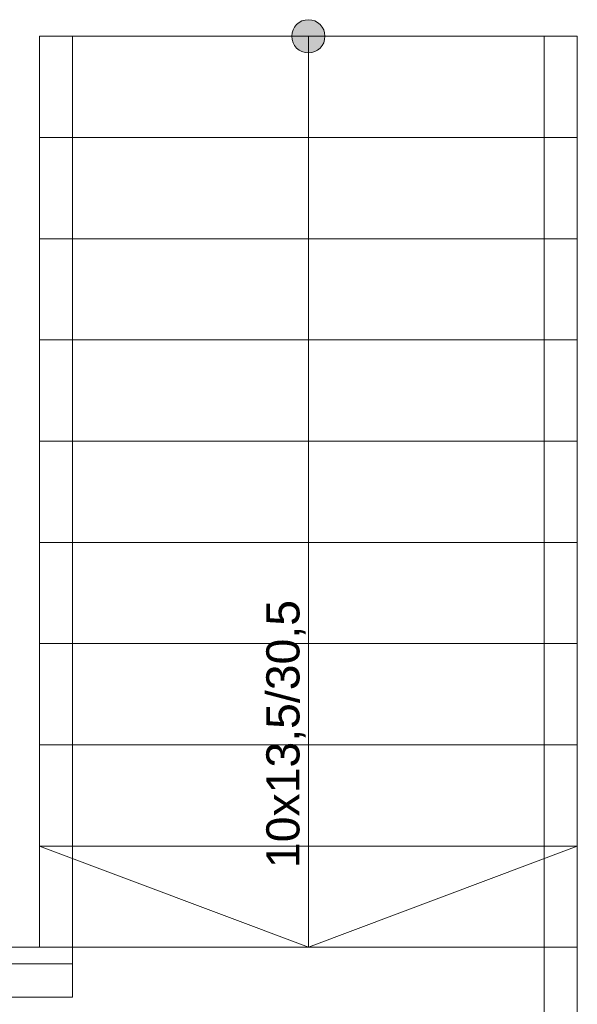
# Model space of a CAD drawing. Header units: millimetres. Extents: x -22315 to 39025, y -47720 to 770.
# Tile 20 of 28: x 25620 to 27300, y -27452 to -24485. Entities that reach past the tile are written whole.
import ezdxf

# ---------------------------------------------------------------- set-up
doc = ezdxf.new("R2010")
doc.units = ezdxf.units.MM
doc.set_wipeout_variables(frame=1)
for name, color, linetype, lineweight in [('Nowe_Konstrukcja - Ściany zew', 7, 'Continuous', 9), ('Nowe_Konstrukcja - Ściany zew_Nr_pióra__6', 7, 'Continuous', 9), ('poziom_1 (1)_4_0_Nr_pióra__21_Nr_pióra__7', 7, 'Continuous', 9), ('poziom_1 (1)_4_Konstrukcja - Schody', 7, 'Continuous', 9), ('poziom_1 (1)_4_Konstrukcja - Schody_Nr_pióra__1_Nr_pióra__7', 7, 'Continuous', 9), ('poziom_1 (1)_4_Konstrukcja - Schody_Nr_pióra__81_Nr_pióra__4', 7, 'Continuous', 9), ('poziom_1 (1)_4_Konstrukcja - Stropy_Nr_pióra__81_Nr_pióra__4', 7, 'Continuous', 9)]:
    doc.layers.add(name, color=color, linetype=linetype, lineweight=lineweight)
doc.styles.add('GENERATED_STYLE_1', font='arial.ttf')

msp = doc.modelspace()

# ---------------------------------------------------------------- hatches: boundary and pattern name
at = {"layer": 'poziom_1 (1)_4_Konstrukcja - Schody', "linetype": 'ByBlock'}
msp.add_hatch(color=256, dxfattribs=at).paths.add_polyline_path([(26490, -24585), (26498.2, -24584.3), (26506.2, -24582.3), (26513.8, -24579), (26520.7, -24574.5), (26526.8, -24568.9), (26531.9, -24562.3), (26535.8, -24555.1), (26538.5, -24547.3), (26539.8, -24539.1), (26539.8, -24530.9), (26538.5, -24522.7), (26535.8, -24514.9), (26531.9, -24507.7), (26526.8, -24501.1), (26520.7, -24495.5), (26513.8, -24491), (26506.2, -24487.7), (26498.2, -24485.7), (26490, -24485), (26481.8, -24485.7), (26473.8, -24487.7), (26466.2, -24491), (26459.3, -24495.5), (26453.2, -24501.1), (26448.1, -24507.7), (26444.2, -24514.9), (26441.5, -24522.7), (26440.2, -24530.9), (26440.2, -24539.1), (26441.5, -24547.3), (26444.2, -24555.1), (26448.1, -24562.3), (26453.2, -24568.9), (26459.3, -24574.5), (26466.2, -24579), (26473.8, -24582.3), (26481.8, -24584.3)])

# ---------------------------------------------------------------- linework, layer by layer
at = {"layer": 'poziom_1 (1)_4_0_Nr_pióra__21_Nr_pióra__7', "linetype": 'ByBlock', "flags": 128}
msp.add_lwpolyline([(27200, -24535), (27200, -28790)], dxfattribs=at)
at = {"layer": 'poziom_1 (1)_4_Konstrukcja - Schody_Nr_pióra__81_Nr_pióra__4', "linetype": 'ByBlock'}
for p, q in [((25680, -24535), (27300, -24535)), ((25680, -24535), (27300, -24535)), ((26490, -24535), (26490, -27280)), ((27300, -24535), (27300, -27280)), ((25680, -24840), (27300, -24840)), ((25680, -25145), (27300, -25145)), ((25680, -25450), (27300, -25450)), ((25680, -25755), (27300, -25755)), ((25680, -26060), (27300, -26060)), ((25680, -26365), (27300, -26365)), ((25680, -26670), (27300, -26670)), ((25680, -26975), (27300, -26975)), ((26490, -27280), (27300, -26975))]:
    msp.add_line(p, q, dxfattribs=at)
msp.add_circle((26490, -24535), 50, dxfattribs=at)

# ---------------------------------------------------------------- texts
at = {"layer": 'poziom_1 (1)_4_Konstrukcja - Schody_Nr_pióra__1_Nr_pióra__7', "linetype": 'ByBlock', "insert": (26422.5, -27041.3), "char_height": 100, "attachment_point": 4, "rotation": 90, "style": 'GENERATED_STYLE_1'}
msp.add_mtext('\\A1;10x13,5/30,5', dxfattribs=at)

# ---------------------------------------------------------------- wipeouts: each hides what was drawn before it
at = {"linetype": 'ByBlock', "ltscale": 316691.058735}
msp.add_wipeout([(25780, -27280), (22960, -27280), (22960, -27292.5), (25780, -27292.5)], dxfattribs=at).dxf.layer = 'Nowe_Konstrukcja - Ściany zew'
at = {"linetype": 'ByBlock', "ltscale": 317240.694317}
msp.add_wipeout([(22960, -27430), (25780, -27430), (25780, -27417.5), (22960, -27417.5)], dxfattribs=at).dxf.layer = 'Nowe_Konstrukcja - Ściany zew'

# ---------------------------------------------------------------- next in the draw order: wipeouts: each hides what was drawn before it
at = {"linetype": 'ByBlock', "ltscale": 316741.025554}
msp.add_wipeout([(25780, -27292.5), (22960, -27292.5), (22960, -27305), (25780, -27305)], dxfattribs=at).dxf.layer = 'Nowe_Konstrukcja - Ściany zew'
at = {"linetype": 'ByBlock', "ltscale": 317190.727394}
msp.add_wipeout([(22960, -27417.5), (25780, -27417.5), (25780, -27405), (22960, -27405)], dxfattribs=at).dxf.layer = 'Nowe_Konstrukcja - Ściany zew'

# ---------------------------------------------------------------- next in the draw order: linework, layer by layer
at = {"layer": 'Nowe_Konstrukcja - Ściany zew_Nr_pióra__6', "linetype": 'ByBlock', "flags": 128}
for points in [[(25780, -27280), (22960, -27280)], [(22960, -27430), (25780, -27430)]]:
    msp.add_lwpolyline(points, dxfattribs=at)
at = {"layer": 'poziom_1 (1)_4_Konstrukcja - Schody_Nr_pióra__81_Nr_pióra__4', "linetype": 'ByBlock'}
for p, q in [((25680, -24535), (25680, -27280)), ((26490, -27280), (25680, -26975)), ((25680, -27280), (27300, -27280)), ((25680, -27280), (27300, -27280))]:
    msp.add_line(p, q, dxfattribs=at)

# ---------------------------------------------------------------- next in the draw order: wipeouts: each hides what was drawn before it
at = {"linetype": 'ByBlock', "ltscale": 316965.876486}
msp.add_wipeout([(25780, -27305), (22960, -27305), (22960, -27405), (25780, -27405)], dxfattribs=at).dxf.layer = 'Nowe_Konstrukcja - Ściany zew'

# ---------------------------------------------------------------- next in the draw order: linework, layer by layer
at = {"layer": 'Nowe_Konstrukcja - Ściany zew_Nr_pióra__6', "linetype": 'ByBlock', "flags": 128}
for points in [[(25780, -27280), (25780, -27292.5)], [(25780, -27292.5), (25780, -27305)], [(25780, -27305), (25780, -27405)], [(25780, -27405), (25780, -27417.5)], [(25780, -27417.5), (25780, -27430)]]:
    msp.add_lwpolyline(points, dxfattribs=at)
at = {"layer": 'poziom_1 (1)_4_0_Nr_pióra__21_Nr_pióra__7', "linetype": 'ByBlock', "flags": 128}
for points in [[(25780, -24535), (25780, -27330)], [(25130, -27330), (25780, -27330)]]:
    msp.add_lwpolyline(points, dxfattribs=at)
at = {"layer": 'poziom_1 (1)_4_Konstrukcja - Stropy_Nr_pióra__81_Nr_pióra__4', "linetype": 'ByBlock', "flags": 128}
msp.add_lwpolyline([(23680, -27280), (23680, -28790), (27300, -28790), (27300, -27280)], close=True, dxfattribs=at)

doc.saveas('drawing.dxf')
